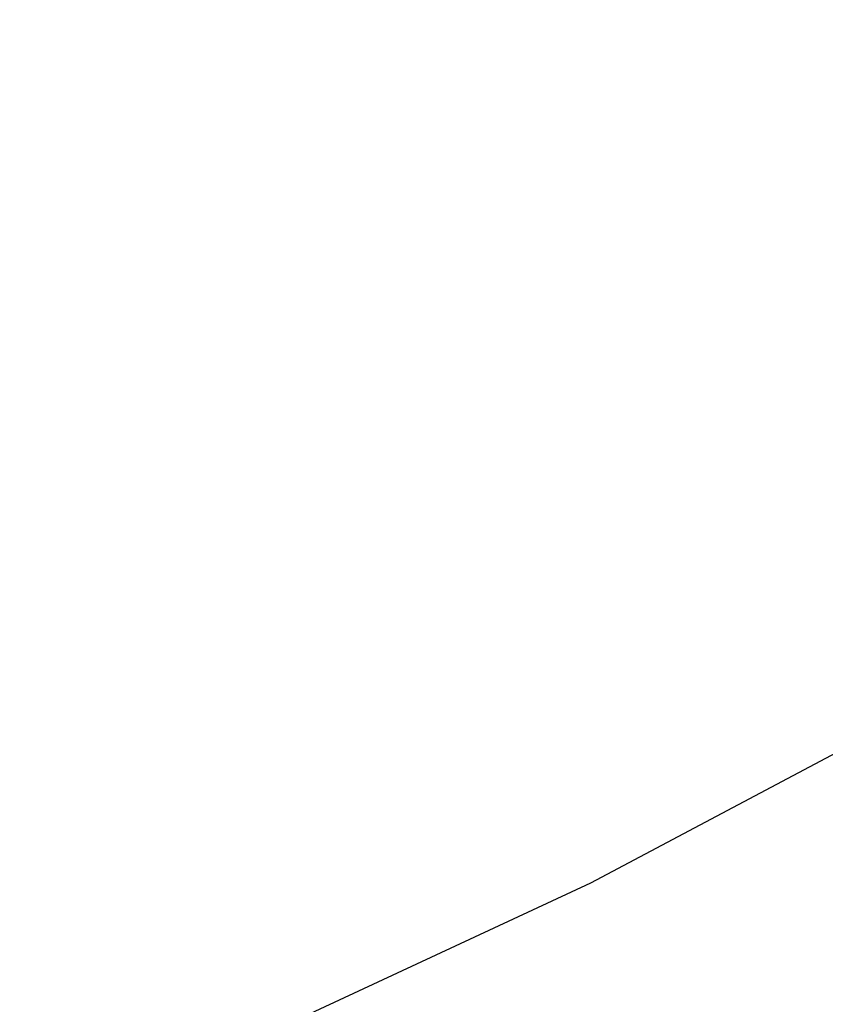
# Paper-space layout '_Trimétrica' of a CAD drawing. Header units: millimetres. Extents: x -779 to 439, y -976 to 228.
# Tile 112 of 186: x -226.3 to -220.33, y -701.37 to -694.08. Entities that reach past the tile are written whole.
import ezdxf

# ---------------------------------------------------------------- set-up
doc = ezdxf.new("R2010")
doc.units = ezdxf.units.MM

psp = doc.layouts.new('_Trimétrica')

# ---------------------------------------------------------------- linework, layer by layer
at = {"color": 7, "linetype": 'Continuous', "lineweight": 25, "flags": 128}
psp.add_lwpolyline([(-318.7296, -711.9743), (-311.2331, -713.1624), (-303.779, -714.0415), (-296.3797, -714.61), (-289.0477, -714.867), (-281.7955, -714.812), (-274.6351, -714.4453), (-267.5788, -713.7673), (-260.6384, -712.7792), (-253.8256, -711.4827), (-247.1519, -709.8799), (-240.6286, -707.9736), (-234.2666, -705.7671), (-228.0767, -703.2639), (-222.0693, -700.4683), (-216.2545, -697.3851), (-210.6422, -694.0195), (-205.2418, -690.377), (-200.0625, -686.4639), (-195.1129, -682.2868), (-190.4013, -677.8527), (-185.9359, -673.169), (-181.724, -668.2437), (-179.4462, -665.3404)], dxfattribs=at)
at = {"color": 7, "linetype": 'Continuous', "lineweight": 25}
psp.add_open_spline([(-502.0853, -328.2898), (-501.3449, -327.7445), (-498.775, -325.8519), (-494.1656, -322.8665), (-488.2707, -319.3354), (-482.1806, -316.0729), (-475.919, -313.0642), (-469.4894, -310.3177), (-462.9011, -307.835), (-456.1617, -305.6191), (-449.2795, -303.6724), (-442.2628, -301.9968), (-435.1199, -300.5941), (-427.8592, -299.4657), (-420.4893, -298.6126), (-413.0187, -298.0358), (-405.4562, -297.7358), (-397.8106, -297.7128), (-390.0907, -297.967), (-382.3057, -298.4981), (-374.4646, -299.3054), (-366.5766, -300.3881), (-358.6511, -301.7451), (-350.6974, -303.3749), (-342.7249, -305.2757), (-334.7432, -307.4455), (-326.7619, -309.8817), (-318.7904, -312.5817), (-310.8385, -315.5425), (-302.9156, -318.7605), (-295.0314, -322.2322), (-287.1955, -325.9535), (-279.4174, -329.9201), (-271.7065, -334.1273), (-264.0723, -338.5702), (-256.524, -343.2434), (-249.0709, -348.1415), (-241.7221, -353.2586), (-234.4865, -358.5886), (-227.373, -364.1251), (-220.3903, -369.8613), (-213.5468, -375.7905), (-206.851, -381.9053), (-200.311, -388.1984), (-193.9348, -394.6621), (-187.7301, -401.2886), (-181.7045, -408.0698), (-175.8652, -414.9974), (-170.2195, -422.0629), (-164.7741, -429.2576), (-159.5354, -436.5729), (-154.51, -443.9997), (-149.7037, -451.5289), (-145.1222, -459.1514), (-140.7711, -466.8577), (-136.6555, -474.6385), (-132.7802, -482.4843), (-129.1497, -490.3853), (-125.7683, -498.3322), (-122.6398, -506.315), (-119.7679, -514.3242), (-117.1557, -522.3499), (-114.8062, -530.3824), (-112.7219, -538.4121), (-110.9052, -546.4293), (-109.3579, -554.4243), (-108.0817, -562.3876), (-107.0778, -570.3097), (-106.3472, -578.1813), (-105.8905, -585.993), (-105.7081, -593.7357), (-105.8, -601.4004), (-106.1661, -608.9782), (-106.8057, -616.4603), (-107.7181, -623.8381), (-108.9023, -631.1032), (-110.3569, -638.2473), (-112.0805, -645.262), (-114.0711, -652.1395), (-116.3269, -658.8718), (-118.8455, -665.4511), (-121.6242, -671.8698), (-124.6607, -678.1199), (-127.9501, -684.1955), (-131.4954, -690.0834), (-135.2011, -695.6956), (-137.8467, -699.2369), (-139.1337, -700.9595)], degree=3, knots=[0, 0, 0, 0, 0.004861, 0.016871, 0.028873, 0.040866, 0.052848, 0.064818, 0.076776, 0.08872, 0.100652, 0.112571, 0.124478, 0.136373, 0.148257, 0.160131, 0.171996, 0.183853, 0.195702, 0.207545, 0.219382, 0.231215, 0.243043, 0.254868, 0.266689, 0.278509, 0.290327, 0.302143, 0.313959, 0.325773, 0.337588, 0.349402, 0.361215, 0.373029, 0.384843, 0.396657, 0.408472, 0.420287, 0.432102, 0.443917, 0.455732, 0.467548, 0.479363, 0.491179, 0.502995, 0.51481, 0.526626, 0.538441, 0.550256, 0.56207, 0.573884, 0.585697, 0.59751, 0.609322, 0.621133, 0.632944, 0.644755, 0.656565, 0.668374, 0.680183, 0.691992, 0.703802, 0.715611, 0.727421, 0.739232, 0.751044, 0.762859, 0.774675, 0.786495, 0.798318, 0.810146, 0.821978, 0.833817, 0.845663, 0.857517, 0.869379, 0.881251, 0.893134, 0.905029, 0.916935, 0.928855, 0.940788, 0.952734, 0.964693, 0.976665, 0.988649, 1, 1, 1, 1], dxfattribs=at)

doc.saveas('drawing.dxf')
